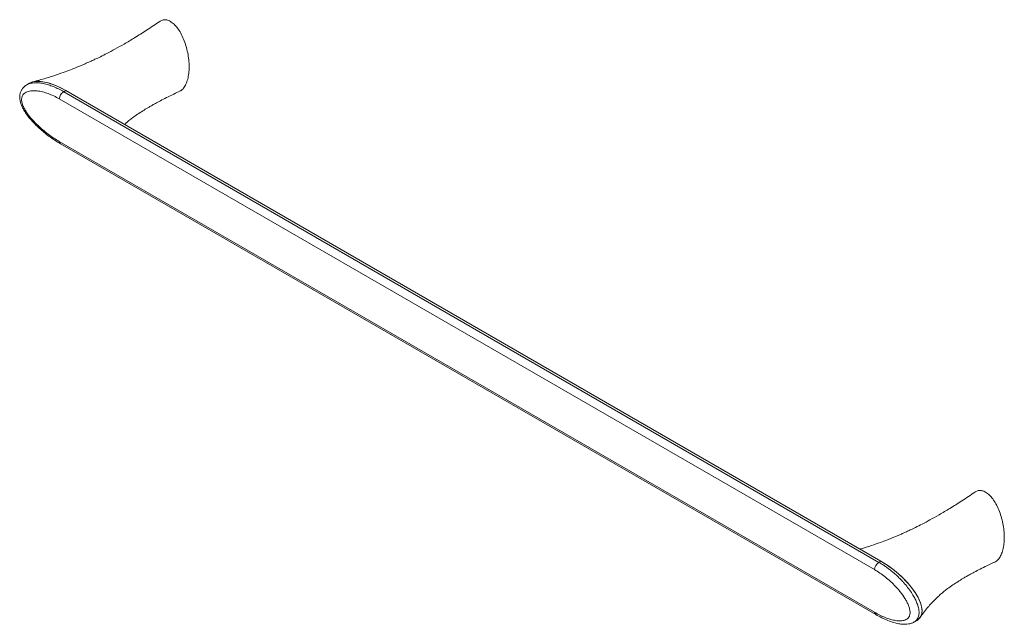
# Model space of a CAD drawing. Header units: millimetres. Extents: x -880 to 393, y -18 to 517.
# Tile 5 of 6: x -73 to 393, y -18 to 268. Entities that reach past the tile are written whole.
import ezdxf

# ---------------------------------------------------------------- set-up
doc = ezdxf.new("R2010")
doc.units = ezdxf.units.MM

msp = doc.modelspace()

# ---------------------------------------------------------------- linework, layer by layer
at = {"color": 7, "linetype": 'Continuous', "lineweight": 15}
for p, q in [((-68.217, 237.804), (-69.548, 237.036)), ((-66.774, 238.325), (-67.283, 238.228)), ((-52.096, 233.784), (-51.146, 234.332)), ((-52.096, 233.784), (333.277, 11.313)), ((334.227, 11.861), (-51.146, 234.332)), ((331.168, 7.913), (-54.205, 230.384)), ((-54.205, 210.253), (331.168, -12.219)), ((-53.596, 209.139), (331.777, -13.332)), ((333.277, 11.313), (334.227, 11.861)), ((349.966, -16.876), (351.297, -16.108))]:
    msp.add_line(p, q, dxfattribs=at)
for centre in [(-49.564, 229.859), (335.81, 7.388)]:
    msp.add_arc(centre, 4.671, 122.83562, 173.54588, dxfattribs=at)
at = {"color": 8, "linetype": 'Continuous', "lineweight": 15}
for centre, radius, start, end in [((-52.836, 210.278), 1.37, 181.06427, 236.26423), ((332.537, -12.193), 1.369, 181.06175, 236.29934)]:
    msp.add_arc(centre, radius, start, end, dxfattribs=at)
at = {"color": 7, "linetype": 'Continuous', "lineweight": 15}
for centre, start_param, end_param in [((-51.146, 222.084), 1.9009271, 2.9754853), ((334.227, -0.387), 6.1170779, 8.1841124)]:
    msp.add_ellipse(centre, major_axis=(18.395, -14.59), ratio=0.432051, start_param=start_param, end_param=end_param, dxfattribs=at)
for points, knots in [([(-6.678, 266.991), (-8.752, 265.593), (-12.672, 262.95), (-18.298, 259.41), (-23.305, 256.428), (-27.683, 253.97), (-31.409, 251.991), (-34.544, 250.409), (-37.016, 249.217), (-39.009, 248.29), (-40.66, 247.546), (-42.233, 246.855), (-43.841, 246.169), (-45.763, 245.373), (-48.295, 244.366), (-51.624, 243.113), (-55.801, 241.655), (-60.878, 240.029), (-64.637, 238.986), (-66.661, 238.424)], [0, 0, 0, 0, 0.1152325, 0.2177643, 0.307591, 0.3847085, 0.4491171, 0.5008215, 0.5440201, 0.5725162, 0.59959, 0.6252386, 0.6494585, 0.6778453, 0.7180057, 0.7700784, 0.834228, 0.910726, 1, 1, 1, 1]), ([(-1.649, 266.989), (-2.234, 267.265), (-3.438, 267.832), (-5.106, 267.757), (-6.193, 267.427), (-6.63, 267.006), (-6.665, 266.972)], [0, 0, 0, 0, 0.3023232, 0.6215207, 0.9697532, 1, 1, 1, 1]), ([(2.635, 233.988), (2.849, 234.065), (3.637, 234.348), (4.679, 235.501), (5.784, 237.322), (6.583, 239.687), (7.079, 242.45), (7.246, 245.524), (7.079, 248.789), (6.584, 252.126), (5.78, 255.41), (4.694, 258.519), (3.362, 261.348), (1.827, 263.773), (0.135, 265.765), (-1.065, 266.588), (-1.649, 266.989)], [0, 0, 0, 0, 0.02595597, 0.09559238, 0.17145967, 0.25265975, 0.33771578, 0.42478744, 0.51185911, 0.59691513, 0.67811521, 0.75398251, 0.82361891, 0.8869563, 0.94501272, 1, 1, 1, 1]), ([(-51.146, 234.332), (-52.413, 235.018), (-54.912, 236.371), (-58.544, 237.769), (-61.874, 238.553), (-64.296, 238.84), (-65.459, 238.584), (-65.736, 238.523)], [0, 0, 0, 0, 0.2493626, 0.4920525, 0.7219038, 0.9338117, 1, 1, 1, 1]), ([(-69.51, 237.028), (-69.638, 236.963), (-70.147, 236.706), (-70.94, 236.036), (-71.797, 235.039), (-72.445, 233.841), (-72.834, 232.488), (-72.926, 231.042), (-72.749, 229.593), (-72.344, 228.12), (-71.714, 226.581), (-70.864, 224.981), (-69.789, 223.306), (-68.486, 221.566), (-66.933, 219.751), (-65.13, 217.868), (-63.078, 215.952), (-60.792, 214.025), (-58.303, 212.149), (-55.877, 210.486), (-54.291, 209.564), (-53.598, 209.161)], [0, 0, 0, 0, 0.0137297, 0.0546398, 0.0933679, 0.1308332, 0.17114, 0.2103181, 0.2473559, 0.2858873, 0.3273392, 0.3719247, 0.4198271, 0.4740222, 0.5329112, 0.5989054, 0.6726745, 0.7514534, 0.8374932, 0.9290185, 1, 1, 1, 1]), ([(-54.205, 230.384), (-55.957, 231.395), (-57.704, 232.227), (-60.314, 233.189), (-61.182, 233.462), (-62.912, 233.898), (-63.777, 234.061), (-65.459, 234.249), (-66.281, 234.275), (-67.472, 234.184), (-67.862, 234.131), (-68.625, 233.972), (-68.996, 233.866), (-69.7, 233.591), (-70.034, 233.423), (-70.656, 233.005), (-70.945, 232.752), (-71.315, 232.304), (-71.427, 232.142), (-71.628, 231.791), (-71.717, 231.599), (-71.861, 231.189), (-71.916, 230.971), (-71.99, 230.509), (-72.008, 230.261), (-72.004, 229.748), (-71.982, 229.483), (-71.901, 228.941), (-71.841, 228.661), (-71.616, 227.819), (-71.407, 227.261), (-70.909, 226.15), (-70.617, 225.596), (-69.988, 224.525), (-69.649, 224.002), (-68.58, 222.47), (-67.817, 221.521), (-66.624, 220.165), (-66.219, 219.725), (-65.393, 218.865), (-64.972, 218.444), (-63.705, 217.221), (-62.853, 216.459), (-61.142, 215.017), (-60.282, 214.337), (-57.692, 212.406), (-55.953, 211.262), (-54.205, 210.253)], [0, 0, 0, 0, 0.125, 0.125, 0.1875, 0.1875, 0.25, 0.25, 0.3125, 0.3125, 0.34375, 0.34375, 0.375, 0.375, 0.40625, 0.40625, 0.4375, 0.4375, 0.453125, 0.453125, 0.46875, 0.46875, 0.484375, 0.484375, 0.5, 0.5, 0.515625, 0.515625, 0.53125, 0.53125, 0.5625, 0.5625, 0.59375, 0.59375, 0.625, 0.625, 0.6875, 0.6875, 0.71875, 0.71875, 0.75, 0.75, 0.8125, 0.8125, 0.875, 0.875, 1, 1, 1, 1]), ([(-69.801, 236.873), (-69.776, 236.893), (-69.689, 236.961), (-69.584, 237), (-69.51, 237.028)], [0, 0, 0, 0, 0.2870521, 1, 1, 1, 1]), ([(-23.351, 218.286), (-23.08, 218.53), (-22.369, 219.174), (-21.189, 220.151), (-19.414, 221.541), (-17.252, 223.084), (-14.842, 224.662), (-12.769, 225.928), (-10.93, 227.004), (-9.135, 228.018), (-6.858, 229.253), (-4.098, 230.68), (-0.862, 232.276), (1.442, 233.347), (2.671, 233.917)], [0, 0, 0, 0, 0.04123205, 0.10854763, 0.18762851, 0.29428261, 0.39546572, 0.48228563, 0.52943722, 0.59224391, 0.6707056, 0.76481515, 0.87457356, 1, 1, 1, 1]), ([(378.695, 44.52), (376.621, 43.122), (372.701, 40.479), (367.075, 36.939), (362.068, 33.957), (357.69, 31.499), (353.964, 29.52), (350.829, 27.938), (348.357, 26.745), (346.364, 25.819), (344.714, 25.074), (343.14, 24.384), (341.532, 23.698), (339.61, 22.902), (337.078, 21.895), (333.751, 20.64), (329.567, 19.191), (326.35, 18.128), (324.488, 17.599), (324.353, 17.561)], [0, 0, 0, 0, 0.1257058, 0.2375564, 0.3355473, 0.4196739, 0.4899364, 0.5463401, 0.5934649, 0.624551, 0.6540855, 0.6820652, 0.7084864, 0.7394531, 0.7832637, 0.8400692, 0.9100492, 0.9934999, 1, 1, 1, 1]), ([(383.724, 44.518), (383.139, 44.794), (381.935, 45.36), (380.267, 45.286), (379.18, 44.956), (378.743, 44.535), (378.708, 44.501)], [0, 0, 0, 0, 0.3023232, 0.6215207, 0.9697532, 1, 1, 1, 1]), ([(388.009, 11.517), (388.222, 11.594), (389.01, 11.876), (390.052, 13.03), (391.157, 14.851), (391.956, 17.216), (392.453, 19.978), (392.619, 23.052), (392.452, 26.318), (391.957, 29.655), (391.153, 32.939), (390.067, 36.048), (388.736, 38.877), (387.201, 41.301), (385.509, 43.294), (384.308, 44.117), (383.724, 44.518)], [0, 0, 0, 0, 0.025956, 0.0955924, 0.1714597, 0.2526597, 0.3377158, 0.4247874, 0.5118591, 0.5969151, 0.6781152, 0.7539825, 0.8236189, 0.8869563, 0.9450127, 1, 1, 1, 1]), ([(351.223, -16.028), (351.56, -15.856), (352.452, -15.403), (353.384, -13.941), (353.808, -11.694), (353.394, -8.946), (352.217, -5.918), (350.365, -2.732), (347.92, 0.513), (344.969, 3.715), (341.62, 6.752), (337.994, 9.553), (335.494, 11.085), (334.227, 11.861)], [0, 0, 0, 0, 0.046392, 0.1226868, 0.1931501, 0.2636134, 0.3399081, 0.4259442, 0.5232494, 0.6314375, 0.7487863, 0.8726898, 1, 1, 1, 1]), ([(352.793, -14.747), (353.465, -13.799), (354.704, -12.051), (356.687, -9.62), (358.457, -7.647), (359.995, -6.072), (361.416, -4.712), (362.787, -3.487), (364.185, -2.317), (365.959, -0.932), (368.121, 0.614), (370.532, 2.191), (372.604, 3.457), (374.444, 4.533), (376.238, 5.547), (378.516, 6.782), (381.275, 8.208), (384.512, 9.805), (386.816, 10.875), (388.044, 11.446)], [0, 0, 0, 0, 0.09280694, 0.17117144, 0.23533972, 0.28570303, 0.32827593, 0.37725175, 0.42097521, 0.47234059, 0.5416156, 0.60733703, 0.66372914, 0.6943555, 0.73515031, 0.78611351, 0.84724046, 0.9185318, 1, 1, 1, 1]), ([(331.168, -12.219), (332.92, -13.23), (334.636, -14.079), (337.157, -15.093), (337.988, -15.387), (339.632, -15.873), (340.447, -16.065), (342.02, -16.316), (342.782, -16.376), (343.881, -16.338), (344.24, -16.304), (344.939, -16.181), (345.279, -16.093), (345.92, -15.854), (346.225, -15.703), (346.79, -15.318), (347.053, -15.081), (347.388, -14.652), (347.49, -14.496), (347.672, -14.156), (347.753, -13.969), (347.883, -13.566), (347.934, -13.352), (348, -12.893), (348.017, -12.647), (348.013, -12.133), (347.993, -11.867), (347.92, -11.321), (347.866, -11.038), (347.661, -10.183), (347.472, -9.614), (347.019, -8.477), (346.754, -7.907), (346.183, -6.803), (345.875, -6.262), (344.899, -4.677), (344.199, -3.69), (343.099, -2.281), (342.723, -1.824), (341.957, -0.93), (341.565, -0.492), (340.379, 0.777), (339.576, 1.568), (337.95, 3.059), (337.126, 3.76), (334.624, 5.741), (332.916, 6.904), (331.168, 7.913)], [0, 0, 0, 0, 0.125, 0.125, 0.1875, 0.1875, 0.25, 0.25, 0.3125, 0.3125, 0.34375, 0.34375, 0.375, 0.375, 0.40625, 0.40625, 0.4375, 0.4375, 0.453125, 0.453125, 0.46875, 0.46875, 0.484375, 0.484375, 0.5, 0.5, 0.515625, 0.515625, 0.53125, 0.53125, 0.5625, 0.5625, 0.59375, 0.59375, 0.625, 0.625, 0.6875, 0.6875, 0.71875, 0.71875, 0.75, 0.75, 0.8125, 0.8125, 0.875, 0.875, 1, 1, 1, 1]), ([(331.777, -13.333), (332.737, -13.865), (334.658, -14.928), (337.513, -16.191), (340.164, -17.132), (342.559, -17.714), (344.598, -17.964), (346.365, -17.962), (347.915, -17.716), (349.092, -17.362), (349.719, -16.988), (349.924, -16.866)], [0, 0, 0, 0, 0.155488, 0.3112347, 0.4667068, 0.5924944, 0.7072293, 0.8053233, 0.8882758, 0.9635526, 1, 1, 1, 1])]:
    msp.add_open_spline(points, degree=3, knots=knots, dxfattribs=at)
at = {"color": 8, "linetype": 'Continuous', "lineweight": 15}
for points, knots in [([(-69.51, 237.028), (-69.122, 237.23), (-68.504, 237.552), (-67.105, 237.906), (-65.325, 238.083), (-63.33, 237.926), (-61.325, 237.574), (-59.326, 237.052), (-56.925, 236.188), (-54.508, 235.116), (-52.901, 234.228), (-52.096, 233.784)], [0, 0, 0, 0, 0.0842297, 0.1343509, 0.2703479, 0.4074877, 0.4763757, 0.6066893, 0.7374335, 0.8685503, 1, 1, 1, 1]), ([(333.277, 11.313), (333.751, 11.032), (334.701, 10.47), (336.117, 9.538), (337.527, 8.542), (338.937, 7.466), (340.343, 6.309), (341.745, 5.065), (343.129, 3.739), (344.367, 2.455), (345.785, 0.87), (347.357, -1.068), (348.74, -3.062), (349.863, -4.926), (350.55, -6.227), (351.249, -7.803), (351.684, -9.004), (352.032, -10.323), (352.228, -11.457), (352.283, -12.638), (352.172, -13.713), (351.886, -14.723), (351.404, -15.634), (350.776, -16.301), (350.29, -16.713), (350.014, -16.831), (349.955, -16.856)], [0, 0, 0, 0, 0.047709, 0.095496, 0.1434454, 0.1914808, 0.2406421, 0.2899149, 0.3395738, 0.3893885, 0.425932, 0.4992507, 0.5730773, 0.6000164, 0.6542542, 0.6770761, 0.7231535, 0.7465379, 0.7796478, 0.8132209, 0.8460141, 0.8792549, 0.9201936, 0.961681, 0.9918807, 1, 1, 1, 1])]:
    msp.add_open_spline(points, degree=3, knots=knots, dxfattribs=at)

doc.saveas('drawing.dxf')
